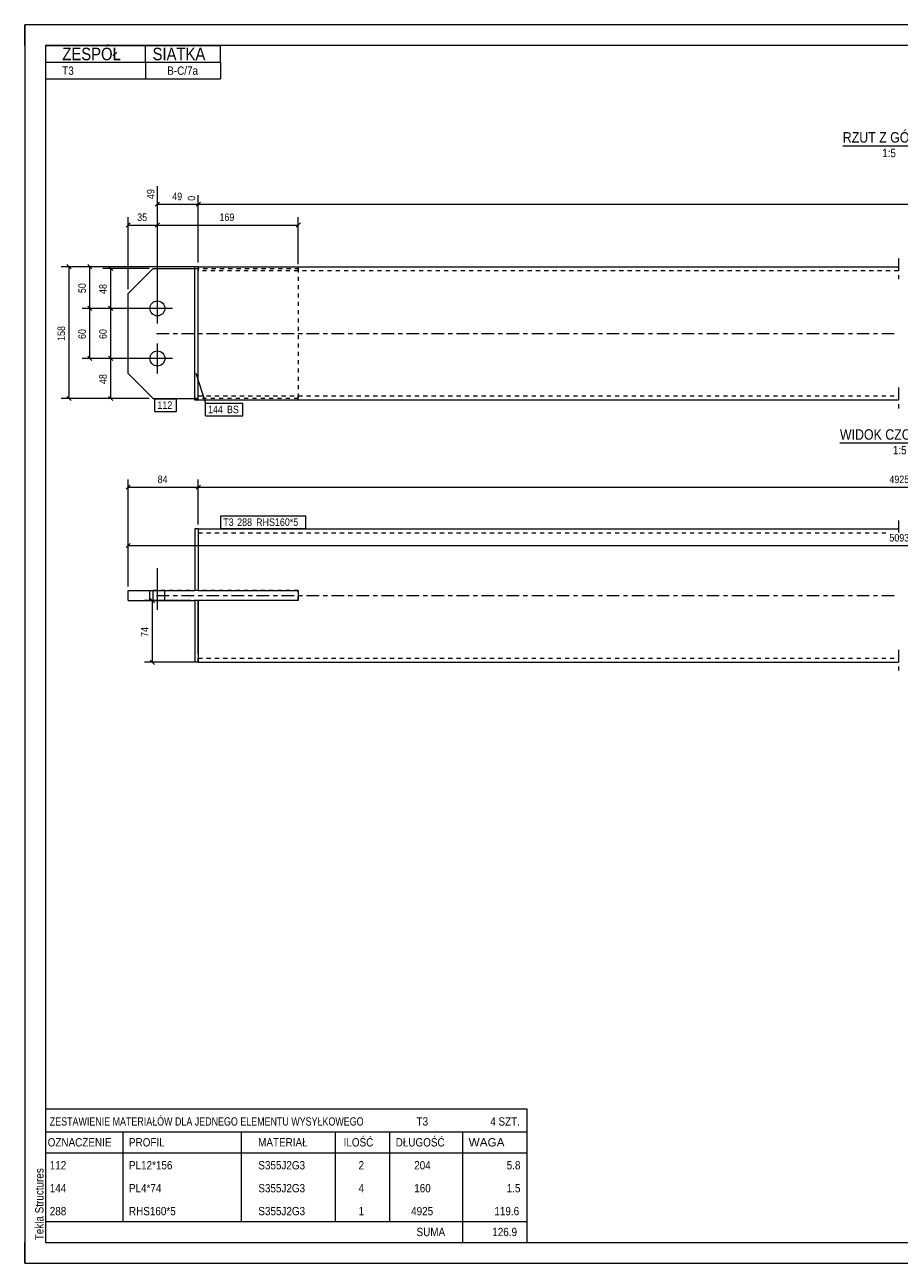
# Model space of a CAD drawing. Header units: millimetres. Extents: x 0 to 420, y 0 to 297.
# Tile 1 of 2: x 0 to 210, y 0 to 297. Entities that reach past the tile are written whole.
import ezdxf

# ---------------------------------------------------------------- set-up
doc = ezdxf.new("R2010")
doc.units = ezdxf.units.MM
for name, pattern in [('XKITLINE00', [0]), ('XKITLINE01', [4, 1, -1, 1, -1]), ('XKITLINE03', [6, 3, -1, 1, -1])]:
    doc.linetypes.add(name, pattern=pattern)
for name, color, linetype, lineweight in [('Arkusz rysunku', 3, 'Continuous', 0), ('Element', 2, 'Continuous', 0), ('Inny typ obiektu', 7, 'Continuous', 0), ('Wymiar', 4, 'Continuous', 0), ('Znak elementu', 2, 'Continuous', 0), ('Śruba', 3, 'Continuous', 0)]:
    doc.layers.add(name, color=color, linetype=linetype, lineweight=lineweight)
doc.styles.add('ARIAL', font='ARIAL.TTF')

msp = doc.modelspace()

# ---------------------------------------------------------------- linework, layer by layer
at = {"layer": 'Arkusz rysunku', "linetype": 'XKITLINE00', "lineweight": 0}
for p, q in [((420, 297), (0, 297)), ((0, 297), (0, 0)), ((0, 292), (0, 297)), ((5, 297), (0, 297)), ((415, 292), (5, 292)), ((5, 292), (5, 5)), ((0, 0), (0, 5)), ((5, 5), (415, 5)), ((0, 0), (420, 0))]:
    msp.add_line(p, q, dxfattribs=at)
at = {"layer": 'Element', "linetype": 'XKITLINE03', "lineweight": 0}
for p, q in [((209.62, 240.98), (209.62, 235.98)), ((31.62, 222.98), (209.62, 222.98)), ((209.62, 209.98), (209.62, 204.98)), ((209.62, 178.12), (209.62, 175.24)), ((31.62, 160.12), (209.62, 160.12)), ((209.62, 147.12), (209.62, 142.12))]:
    msp.add_line(p, q, dxfattribs=at)
at = {"layer": 'Element', "linetype": 'XKITLINE00', "lineweight": 0}
for p, q in [((24.82, 232.58), (30.82, 238.58)), ((30.82, 238.58), (40.82, 238.58)), ((41.62, 238.98), (40.82, 238.98)), ((40.82, 206.98), (40.82, 238.98)), ((41.62, 238.98), (209.62, 238.98)), ((41.62, 206.98), (41.62, 238.98)), ((41.62, 208.98), (41.62, 236.98)), ((24.82, 213.38), (24.82, 232.58)), ((24.82, 213.38), (30.82, 207.38)), ((30.82, 207.38), (40.82, 207.38)), ((41.62, 206.98), (40.82, 206.98)), ((209.62, 206.98), (41.62, 206.98)), ((41.62, 176.12), (40.82, 176.12)), ((40.82, 176.12), (40.82, 161.32)), ((41.62, 176.12), (209.62, 176.12)), ((41.62, 176.12), (41.62, 161.32)), ((41.62, 174.12), (41.62, 161.32)), ((24.82, 161.32), (40.82, 161.32)), ((24.82, 158.92), (24.82, 161.32)), ((30.82, 158.92), (30.82, 161.32)), ((41.62, 161.32), (40.82, 161.32)), ((41.62, 161.32), (65.62, 161.32)), ((65.62, 161.32), (65.62, 158.92)), ((24.82, 158.92), (40.82, 158.92)), ((41.62, 158.92), (40.82, 158.92)), ((40.82, 158.92), (40.82, 144.12)), ((65.62, 158.92), (41.62, 158.92)), ((41.62, 146.12), (41.62, 158.92)), ((41.62, 158.92), (41.62, 144.12)), ((41.62, 144.12), (40.82, 144.12)), ((41.62, 144.12), (209.62, 144.12))]:
    msp.add_line(p, q, dxfattribs=at)
at = {"layer": 'Element', "linetype": 'XKITLINE01', "lineweight": 0}
for p, q in [((41.62, 238.98), (40.82, 238.98)), ((40.82, 206.98), (40.82, 238.98)), ((40.82, 238.58), (65.62, 238.58)), ((40.82, 238.58), (41.62, 238.58)), ((41.62, 238.98), (41.62, 236.98)), ((41.62, 237.75), (41.62, 238.98)), ((41.62, 206.98), (41.62, 238.98)), ((209.62, 237.98), (41.62, 237.98)), ((65.62, 238.98), (65.62, 237.98)), ((65.62, 238.58), (65.62, 207.38)), ((41.62, 206.98), (41.62, 208.98)), ((41.62, 207.98), (209.62, 207.98)), ((65.62, 206.98), (65.62, 207.98)), ((65.62, 207.38), (40.82, 207.38)), ((40.82, 207.38), (41.62, 207.38)), ((41.62, 206.98), (40.82, 206.98)), ((41.62, 176.12), (41.62, 174.12)), ((41.62, 175.12), (207.09, 175.12)), ((65.62, 161.32), (30.82, 161.32)), ((65.62, 158.92), (65.62, 161.32)), ((65.62, 158.92), (30.82, 158.92)), ((41.62, 144.12), (41.62, 146.12)), ((41.62, 145.12), (209.62, 145.12))]:
    msp.add_line(p, q, dxfattribs=at)
at = {"layer": 'Inny typ obiektu', "linetype": 'XKITLINE00', "lineweight": 0}
for p, q in [((5, 292), (47, 292)), ((5, 292), (5, 288)), ((29, 288), (29, 292)), ((47, 288), (47, 292)), ((5, 288), (47, 288)), ((5, 288), (5, 284)), ((29, 288), (29, 284)), ((47, 288), (47, 284)), ((5, 284), (47, 284)), ((196.26, 268), (218.86, 268)), ((195.58, 196.74), (224.66, 196.74)), ((5, 37), (5, 31.5)), ((5, 37), (120.5, 37)), ((120.5, 37), (120.5, 31.5)), ((5, 31.5), (5, 26.5)), ((5, 31.5), (120.5, 31.5)), ((23.5, 31.5), (23.5, 26.5)), ((52, 26.5), (52, 31.5)), ((74.5, 31.5), (74.5, 26.5)), ((87.5, 31.5), (87.5, 26.5)), ((105, 31.5), (105, 26.5)), ((120.5, 31.5), (120.5, 26.5)), ((5, 26.5), (120.5, 26.5)), ((5, 26.5), (5, 21)), ((23.5, 26.5), (23.5, 21)), ((52, 21), (52, 26.5)), ((74.5, 26.5), (74.5, 21)), ((87.5, 26.5), (87.5, 21)), ((105, 26.5), (105, 21)), ((120.5, 26.5), (120.5, 21)), ((5, 21), (5, 15.5)), ((23.5, 21), (23.5, 15.5)), ((52, 15.5), (52, 21)), ((74.5, 21), (74.5, 15.5)), ((87.5, 21), (87.5, 15.5)), ((105, 21), (105, 15.5)), ((120.5, 21), (120.5, 15.5)), ((5, 15.5), (5, 10)), ((23.5, 15.5), (23.5, 10)), ((52, 10), (52, 15.5)), ((74.5, 15.5), (74.5, 10)), ((87.5, 15.5), (87.5, 10)), ((105, 15.5), (105, 10)), ((120.5, 15.5), (120.5, 10)), ((5, 10), (5, 5)), ((5, 10), (120.5, 10)), ((105, 10), (105, 5)), ((120.5, 10), (120.5, 5)), ((5, 5), (120.5, 5))]:
    msp.add_line(p, q, dxfattribs=at)
at = {"layer": 'Wymiar', "linetype": 'XKITLINE00', "lineweight": 0}
for p, q in [((31.82, 229.98), (31.82, 258.27)), ((41.62, 239.98), (41.62, 256.13)), ((41.62, 239.98), (41.62, 256.13)), ((32.33, 254.49), (31.31, 253.47)), ((31.82, 253.98), (41.62, 253.98)), ((42.13, 254.49), (41.11, 253.47)), ((42.13, 254.49), (41.11, 253.47)), ((41.62, 253.98), (388.42, 253.98)), ((25.33, 249.49), (24.31, 248.47)), ((24.82, 233.58), (24.82, 250.84)), ((32.33, 249.49), (31.31, 248.47)), ((32.33, 249.49), (31.31, 248.47)), ((31.82, 229.98), (31.82, 250.84)), ((31.82, 229.98), (31.82, 250.84)), ((66.13, 249.49), (65.11, 248.47)), ((65.62, 239.58), (65.62, 250.84)), ((24.82, 248.98), (31.82, 248.98)), ((31.82, 248.98), (65.62, 248.98)), ((40.62, 238.98), (8.76, 238.98)), ((10.11, 239.49), (11.13, 238.47)), ((10.62, 207.38), (10.62, 238.98)), ((40.62, 238.98), (13.76, 238.98)), ((15.11, 239.49), (16.13, 238.47)), ((15.62, 228.98), (15.62, 238.98)), ((29.82, 238.58), (18.76, 238.58)), ((20.11, 239.09), (21.13, 238.07)), ((20.62, 228.98), (20.62, 238.58)), ((30.82, 228.98), (13.76, 228.98)), ((30.82, 228.98), (13.76, 228.98)), ((15.11, 229.49), (16.13, 228.47)), ((15.11, 229.49), (16.13, 228.47)), ((15.62, 216.98), (15.62, 228.98)), ((30.82, 228.98), (18.76, 228.98)), ((30.82, 228.98), (18.76, 228.98)), ((20.11, 229.49), (21.13, 228.47)), ((20.11, 229.49), (21.13, 228.47)), ((20.62, 216.98), (20.62, 228.98)), ((30.82, 216.98), (13.76, 216.98)), ((15.11, 217.49), (16.13, 216.47)), ((30.82, 216.98), (18.76, 216.98)), ((30.82, 216.98), (18.76, 216.98)), ((20.11, 217.49), (21.13, 216.47)), ((20.11, 217.49), (21.13, 216.47)), ((20.62, 207.38), (20.62, 216.98)), ((29.82, 207.38), (8.76, 207.38)), ((10.11, 207.89), (11.13, 206.87)), ((29.82, 207.38), (18.76, 207.38)), ((20.11, 207.89), (21.13, 206.87)), ((24.82, 162.32), (24.82, 187.98)), ((41.62, 177.12), (41.62, 187.98)), ((41.62, 177.12), (41.62, 187.98)), ((25.33, 186.63), (24.31, 185.62)), ((24.82, 186.12), (41.62, 186.12)), ((42.13, 186.63), (41.11, 185.62)), ((42.13, 186.63), (41.11, 185.62)), ((41.62, 186.12), (378.62, 186.12)), ((25.33, 172.63), (24.31, 171.62)), ((24.82, 162.32), (24.82, 173.98)), ((24.82, 172.12), (395.42, 172.12)), ((39.82, 158.92), (28.76, 158.92)), ((30.11, 159.43), (31.13, 158.41)), ((30.62, 144.12), (30.62, 158.92)), ((40.62, 144.12), (28.76, 144.12)), ((30.11, 144.63), (31.13, 143.62))]:
    msp.add_line(p, q, dxfattribs=at)
at = {"layer": 'Znak elementu', "linetype": 'XKITLINE00', "lineweight": 0}
for p, q in [((41.04, 213.44), (43.37, 206.24)), ((31.22, 207.28), (36.43, 207.28)), ((31.22, 204.28), (31.22, 207.28)), ((36.43, 204.28), (36.43, 207.28)), ((43.37, 206.24), (52.32, 206.24)), ((43.37, 203.24), (43.37, 206.24)), ((52.32, 203.24), (52.32, 206.24)), ((31.22, 204.28), (36.43, 204.28)), ((43.37, 203.24), (52.32, 203.24)), ((47.02, 179.22), (67.45, 179.22)), ((47.02, 176.22), (47.02, 179.22)), ((67.45, 176.22), (67.45, 179.22)), ((47.02, 176.22), (67.45, 176.22))]:
    msp.add_line(p, q, dxfattribs=at)
at = {"layer": 'Śruba', "linetype": 'XKITLINE00', "lineweight": 0}
for p, q in [((31.82, 225.38), (31.82, 232.58)), ((35.42, 228.98), (28.22, 228.98)), ((31.82, 213.38), (31.82, 220.58)), ((35.42, 216.98), (28.22, 216.98)), ((31.82, 156.72), (31.82, 166.72)), ((31.82, 156.72), (31.82, 166.72)), ((30.02, 158.92), (30.02, 161.32)), ((30.02, 158.92), (30.02, 161.32)), ((33.62, 158.92), (33.62, 161.32)), ((33.62, 158.92), (33.62, 161.32))]:
    msp.add_line(p, q, dxfattribs=at)
for centre in [(31.82, 228.98), (31.82, 216.98)]:
    msp.add_circle(centre, 1.8, dxfattribs=at)

# ---------------------------------------------------------------- texts
at = {"layer": 'Arkusz rysunku', "style": 'ARIAL', "width": 0.85}
msp.add_text('Tekla Structures', height=2, rotation=90, dxfattribs=at).set_placement((4.5, 5.5))
at = {"layer": 'Inny typ obiektu', "style": 'ARIAL'}
for s, height, width, p in [('ZESPÓŁ', 3, 0.85, (9, 288.5)), ('SIATKA', 3, 0.85, (30.66, 288.5)), ('T3', 2, 0.85, (9, 285)), ('B-C/7a', 2, 0.85, (34.18, 285)), ('RZUT Z GÓRY', 2.5, 0.85, (196.26, 268.75)), ('1:5', 2, 0.85, (205.71, 265.25)), ('WIDOK CZOŁOWY', 2.5, 0.85, (195.58, 197.49)), ('1:5', 2, 0.85, (208.27, 193.99)), ('ZESTAWIENIE MATERIAŁÓW DLA JEDNEGO ELEMENTU WYSYŁKOWEGO', 2, 0.765, (6, 33)), ('T3', 2, 0.85, (94, 33)), ('4', 2, 0.85, (111.69, 33)), (' SZT.', 2, 0.85, (113, 33)), ('OZNACZENIE', 2, 0.85, (5.5, 28)), ('PROFIL', 2, 0.85, (25, 28)), ('MATERIAŁ', 2, 0.85, (56, 28)), ('ILOŚĆ', 2, 0.85, (76.5, 28)), ('DŁUGOŚĆ', 2, 0.85, (89, 28)), ('WAGA', 2, 1.008832, (106.5, 28)), ('112', 2, 0.85, (6, 22.5)), ('PL12*156', 2, 0.85, (25, 22.5)), ('S355J2G3', 2, 0.85, (56.04, 22.5)), ('2', 2, 0.85, (80.09, 22.5)), ('204', 2, 0.85, (93.44, 22.5)), ('5.8', 2, 0.85, (115.63, 22.5)), ('144', 2, 0.85, (6, 17)), ('PL4*74', 2, 0.85, (25, 17)), ('S355J2G3', 2, 0.85, (56.04, 17)), ('4', 2, 0.85, (80.09, 17)), ('160', 2, 0.85, (93.44, 17)), ('1.5', 2, 0.85, (115.63, 17)), ('288', 2, 0.85, (6, 11.5)), ('RHS160*5', 2, 0.85, (25, 11.5)), ('S355J2G3', 2, 0.85, (56.04, 11.5)), ('1', 2, 0.85, (80.09, 11.5)), ('4925', 2, 0.85, (92.7, 11.5)), ('119.6', 2, 0.85, (112.67, 11.5)), ('SUMA', 2, 0.85, (94, 6.5)), ('126.9', 2, 0.85, (112.17, 6.5))]:
    msp.add_text(s, height=height, dxfattribs=dict(at, width=width)).set_placement(p)
at = {"layer": 'Wymiar', "style": 'ARIAL', "width": 0.85}
for s, p in [('49', (31.1, 255.2)), ('0', (40.9, 254.8)), ('50', (14.66, 232.64)), ('48', (19.66, 232.44)), ('158', (9.66, 221.18)), ('60', (14.66, 221.64)), ('60', (19.66, 221.64)), ('48', (19.66, 210.84)), ('74', (29.66, 150.19))]:
    msp.add_text(s, height=1.8, rotation=90.0002, dxfattribs=at).set_placement(p)
for s, p in [('49', (35.38, 254.94)), ('35', (26.98, 249.94)), ('169', (46.72, 249.94)), ('84', (31.88, 187.08)), ('4925', (207.45, 187.08)), ('5093', (207.45, 173.08))]:
    msp.add_text(s, height=1.8, dxfattribs=at).set_placement(p)
at = {"layer": 'Znak elementu', "style": 'ARIAL', "width": 0.85}
for s, p in [('112', (31.82, 204.88)), ('144', (43.97, 203.84)), ('BS', (48.51, 203.84)), ('T3', (47.62, 176.82)), ('288', (50.96, 176.82)), ('RHS160*5', (55.51, 176.82))]:
    msp.add_text(s, height=1.8, dxfattribs=at).set_placement(p)

doc.saveas('drawing.dxf')
